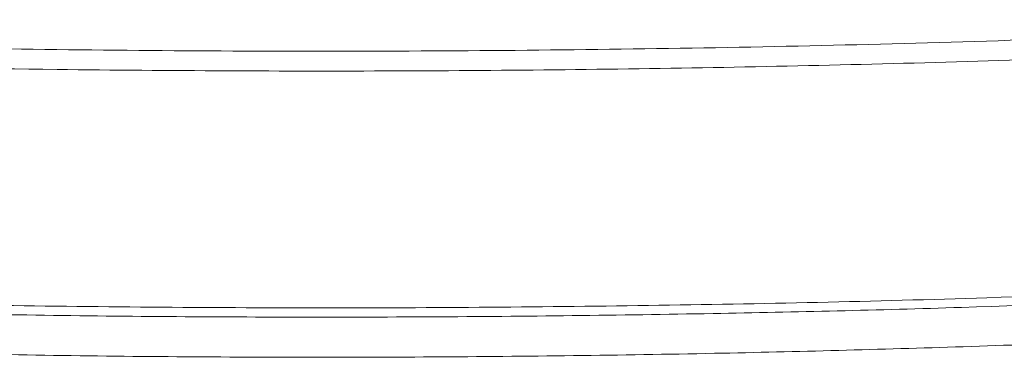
# Model space of a CAD drawing. Header units: millimetres. Extents: x 0 to 8410, y 0 to 5940.
# Tile 126 of 256: x 3342 to 3438, y 3037 to 3070. Entities that reach past the tile are written whole.
import ezdxf

# ---------------------------------------------------------------- set-up
doc = ezdxf.new("R2010")
doc.units = ezdxf.units.MM
doc.header["$LTSCALE"] = 10

msp = doc.modelspace()

# ---------------------------------------------------------------- linework, layer by layer
at = {"color": 8, "linetype": 'Continuous', "lineweight": 0}
for points, knots in [([(3257.572438, 3070.190475), (3269.732214, 3069.594094), (3294.052986, 3068.401273), (3330.585543, 3067.413518), (3367.182545, 3067.010338), (3403.833134, 3067.270261), (3440.524277, 3068.121069), (3464.964551, 3069.228576), (3477.184064, 3069.782302)], [0, 0, 0, 0, 0.16635526, 0.332727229, 0.499082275, 0.666049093, 0.833033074, 1, 1, 1, 1]), ([(3477.272909, 3067.852304), (3466.298374, 3067.348902), (3444.345682, 3066.341933), (3411.391864, 3065.485852), (3378.428388, 3065.105919), (3341.784766, 3065.281735), (3301.459601, 3066.149574), (3272.166106, 3067.558294), (3257.515054, 3068.26286)], [0, 0, 0, 0, 0.149861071, 0.299771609, 0.449633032, 0.599544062, 0.799713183, 1, 1, 1, 1]), ([(3257.22846, 3045.229718), (3272.8711, 3044.475739), (3299.478211, 3043.193269), (3337.105226, 3042.319098), (3370.060599, 3042.023732), (3403.02211, 3042.267497), (3439.8244, 3043.065944), (3465.617894, 3044.2465), (3480.434786, 3044.924662)], [0, 0, 0, 0, 0.210530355, 0.35809841, 0.505666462, 0.653234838, 0.800803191, 1, 1, 1, 1]), ([(3293.022926, 3042.742536), (3308.956626, 3042.226136), (3334.014759, 3041.414021), (3368.224725, 3041.159078), (3391.055314, 3041.266706), (3412.814164, 3041.602574), (3441.105045, 3042.271108), (3464.810809, 3043.407859), (3480.462238, 3044.158384)], [0, 0, 0, 0, 0.255133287, 0.401235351, 0.547337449, 0.620377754, 0.74935925, 1, 1, 1, 1]), ([(3483.992084, 3040.728733), (3475.608212, 3040.241368), (3458.840438, 3039.266637), (3433.986764, 3038.288492), (3412.947286, 3037.722911), (3391.153928, 3037.36459), (3368.286944, 3037.245587), (3334.02, 3037.518094), (3308.917946, 3038.397785), (3292.95605, 3038.957164)], [0, 0, 0, 0, 0.131798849, 0.263598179, 0.390351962, 0.46212864, 0.605700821, 0.749273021, 1, 1, 1, 1])]:
    msp.add_open_spline(points, degree=3, knots=knots, dxfattribs=at)

doc.saveas('drawing.dxf')
